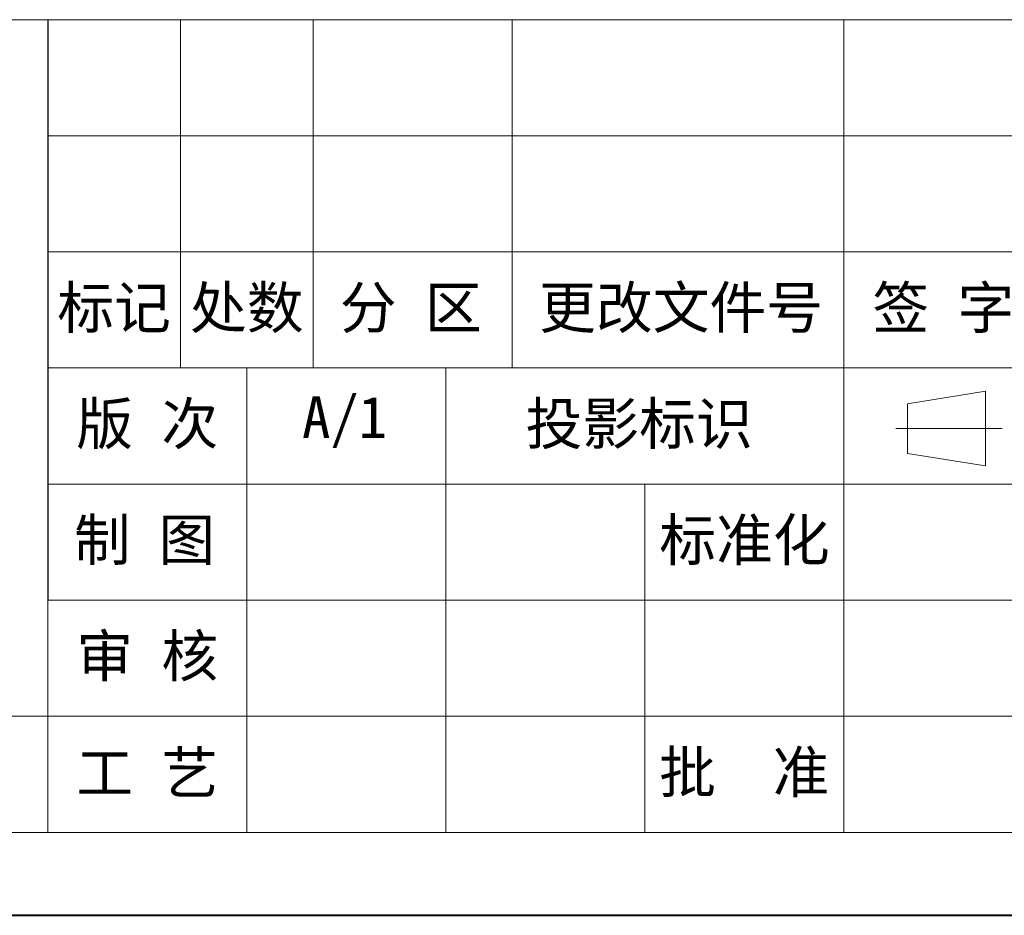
# Model space of a CAD drawing. Header units: millimetres. Extents: x -1214 to 867, y -361 to 1097.
# Tile 11 of 51: x -69 to 223, y -361 to -96. Entities that reach past the tile are written whole.
import ezdxf

# ---------------------------------------------------------------- set-up
doc = ezdxf.new("R2010")
doc.units = ezdxf.units.MM
doc.layers.add('标注线', color=7, linetype='Continuous', lineweight=15)
doc.styles.add('样式 6', font='仿宋_GB2312.ttf')

msp = doc.modelspace()

# ---------------------------------------------------------------- linework, layer by layer
at = {"color": 7, "lineweight": 13}
for p, q in [((-276.613, -96.203), (823.302, -96.203)), ((-60.499, -336.793), (-60.499, -96.203)), ((-1091.6, -336.793), (-60.499, -336.793)), ((-60.499, -336.793), (823.302, -336.793))]:
    msp.add_line(p, q, dxfattribs=at)
at = {"color": 7}
msp.add_line((-60.499, -96.203), (-60.499, -268.053), dxfattribs=at)
at = {"color": 7, "lineweight": 15}
for p, q in [((-21.219, -96.203), (-21.219, -199.313)), ((18.061, -96.203), (18.061, -199.313)), ((76.981, -96.203), (76.981, -199.313)), ((175.181, -96.203), (175.181, -199.313)), ((-60.499, -130.573), (293.021, -130.573)), ((-60.499, -164.943), (293.021, -164.943)), ((-60.499, -199.313), (293.021, -199.313)), ((-1.579, -199.313), (-1.579, -336.793)), ((57.341, -199.313), (57.341, -336.793)), ((175.181, -199.313), (175.181, -336.793)), ((194.033, -209.893), (217.172, -206.21)), ((217.172, -228.305), (217.172, -206.21)), ((194.033, -209.893), (194.033, -224.623)), ((222.072, -217.258), (190.631, -217.258)), ((194.033, -224.623), (217.172, -228.305)), ((-60.499, -233.683), (523.791, -233.683)), ((116.261, -233.683), (116.261, -336.793)), ((-60.499, -268.053), (293.021, -268.053)), ((-1091.6, -302.423), (-60.499, -302.423)), ((-60.499, -302.423), (293.021, -302.423))]:
    msp.add_line(p, q, dxfattribs=at)
at = {"color": 7, "lineweight": 40}
msp.add_line((-1214.35, -361.343), (847.852, -361.343), dxfattribs=at)

# ---------------------------------------------------------------- texts
at = {"layer": '标注线', "color": 7, "lineweight": 18, "attachment_point": 5, "style": '样式 6'}
for s, insert, char_height, width in [('标记', (-40.859, -182.128), 12.3269, 39.28003), ('处数', (-1.579, -182.128), 12.3269, 39.28003), ('分 区', (46.994, -182.128), 12.3269, 57.45309), ('更改文件号', (127, -182.128), 12.3269, 101.65302), ('签 字', (204.641, -182.128), 12.3269, 58.92005), ('版 次', (-31.039, -216.498), 12.3269, 58.92005), ('A/1', (27.371, -215.38), 12.3269, 39.28003), ('投影标识', (114.601, -216.498), 12.3269, 72.04267), ('标准化', (145.78, -250.868), 12.3269, 79.67691), ('{\\H0.9943x;制 图}', (-31.845, -250.868), 12.32691, 57.30832), ('审 核', (-31.039, -285.238), 12.3269, 58.92005), ('工 艺', (-31.039, -319.608), 12.3269, 58.92005), ('批  准', (145.721, -319.608), 12.3269, 58.92005)]:
    msp.add_mtext(s, dxfattribs=dict(at, insert=insert, char_height=char_height, width=width))

doc.saveas('drawing.dxf')
